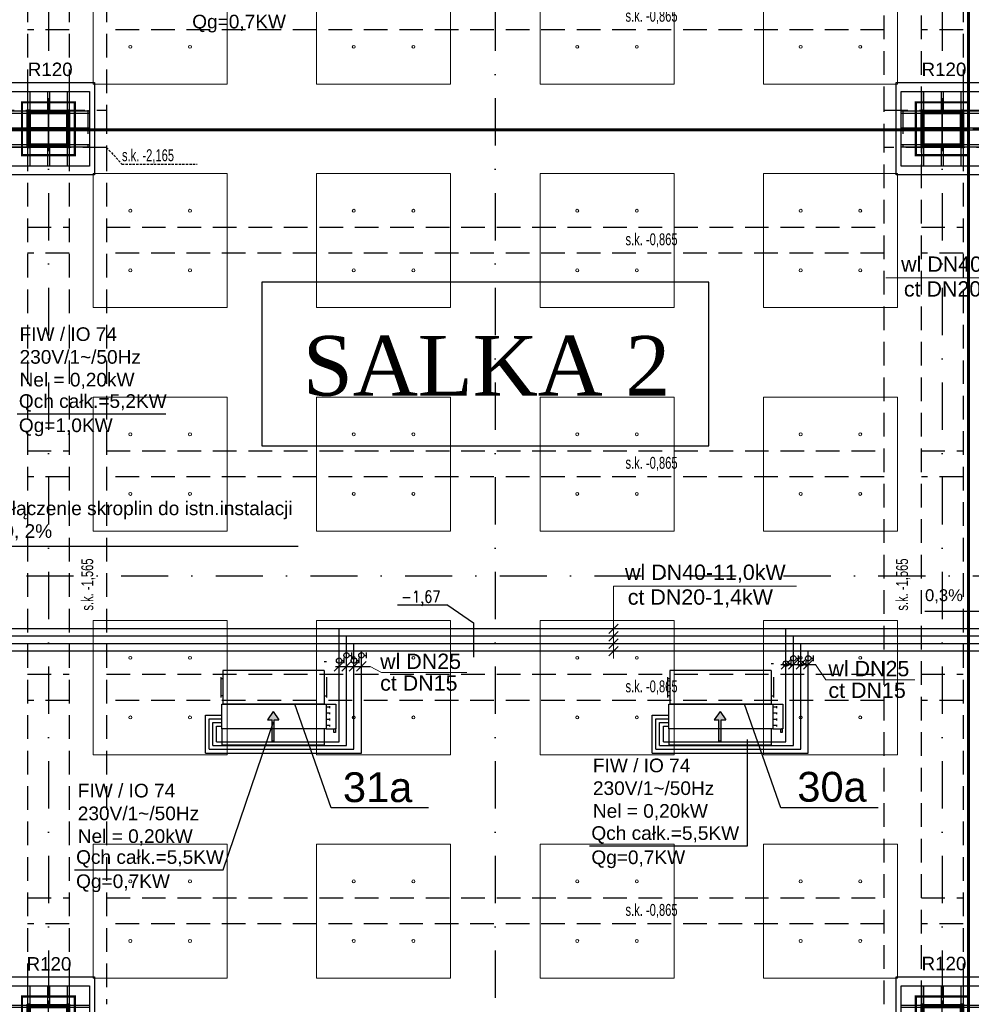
# Model space of a CAD drawing. Header units: centimetres. Extents: x -10729 to 23827, y -4437 to 19798.
# Tile 38 of 95: x 8621 to 9899, y 8625 to 9946. Entities that reach past the tile are written whole.
import ezdxf

# ---------------------------------------------------------------- set-up
doc = ezdxf.new("R2010")
doc.units = ezdxf.units.CM
for name, pattern in [('Kondygnacja  -0_5$0$HIDDEN', [9.525, 6.35, -3.175]), ('Kondygnacja  -0_5$0$HIDDEN2', [4.7625, 3.175, -1.5875]), ('Osie rzutów$0$DASHDOT2', [12.7, 6.35, -3.175, 0, -3.175])]:
    doc.linetypes.add(name, pattern=pattern)
for name, color, linetype in [('bgde_dodatki powykonawcze', 7, 'Continuous'), ('bgde_schem_opis', 2, 'Continuous'), ('IS_zmiany 2024', 3, 'Continuous'), ('KJP_KK_OPISY MOCY klimakonwektorów', 7, 'Continuous'), ('Kondygnacja  -0_5$0$ARCH_GK', 8, 'Continuous'), ('Kondygnacja  -0_5$0$ARCH_INFO_ODPORNOŚĆ OGNIOWA', 8, 'Continuous'), ('Kondygnacja  -0_5$0$ARCH_KONSTR_POWYŻEJ RZUTU', 8, 'Kondygnacja  -0_5$0$HIDDEN'), ('Kondygnacja  -0_5$0$ARCH_KONSTR_POWYŻEJ RZUTU_IST', 8, 'Kondygnacja  -0_5$0$HIDDEN2'), ('Kondygnacja  -0_5$0$ARCH_KONSTRUKCJA_NIEWIDOCZNA', 8, 'Continuous'), ('Kondygnacja  -0_5$0$ARCH_OKŁADZINA', 8, 'Continuous'), ('Kondygnacja  -0_5$0$ARCH_SŁUPY', 8, 'Continuous'), ('Osie rzutów$0$ARCH_INFO_OSIE_IST', 8, 'Osie rzutów$0$DASHDOT2'), ('Osie rzutów$0$ARCH_INFO_OSIE_OPISY_IST', 8, 'Continuous')]:
    doc.layers.add(name, color=color, linetype=linetype)
for name, color, linetype, lineweight in [('bgde_opis ct 1', 7, 'Continuous', 20), ('bgde_rzędne wl ct', 7, 'Continuous', 25), ('bgde_urządzenia', 250, 'Continuous', 30), ('KJP_CT_kk_powrót', 250, '04_CT_KOMF_POW', 25), ('KJP_CT_kk_zasil', 250, '04_CT_KOMF_ZAS', 25), ('KJP_WL_kk zasil', 250, '04_WL_KOMF_ZAS', 25), ('KJP_WL_kk_powr', 250, '04_WL_KOMF_POW', 25), ('SU Lampy kwadratowe  -05$0$ARCH_SUFITY_PODWIESZANE', 8, 'Continuous', 9)]:
    doc.layers.add(name, color=color, linetype=linetype, lineweight=lineweight)
doc.styles.add('Arial', font='arial.ttf')
doc.styles.add('Kondygnacja  -0_5$0$Arial', font='arial.ttf')
doc.styles.add('Kondygnacja  -0_5$0$BIKTS', font='bikromsw.shx', dxfattribs={"width": 0.8})
doc.styles.add('st rom', font='Romans.shx', dxfattribs={"width": 0.8})
doc.linetypes.add('04_CT_KOMF_POW', pattern='A,100,-15,["CTKp",Standard,S=10,R=0,X=-10,Y=-5],-35', length=150)
doc.linetypes.add('04_CT_KOMF_ZAS', pattern='A,100,-15,["CTKz",Standard,S=10,R=0,X=-10,Y=-5],-35', length=150)
doc.linetypes.add('04_WL_KOMF_POW', pattern='A,100,-15,["WLKp",Standard,S=10,R=0,X=-10,Y=-5],-35', length=150)
doc.linetypes.add('04_WL_KOMF_ZAS', pattern='A,100,-15,["WLKz",Standard,S=10,R=0,X=-10,Y=-5],-35', length=150)
pattern_1 = [(45, (-1133.3117, -3177.9858), (-0.6735192, 0.6735192), [])]

# ---------------------------------------------------------------- blocks, each defined once
blk = doc.blocks.new('Osie rzutów')
at = {"layer": 'Osie rzutów$0$ARCH_INFO_OSIE_IST', "ltscale": 10}
for p, q in [((8660, 12510), (8660, 4623.26)), ((9260, 12510), (9260, 4623.26)), ((9860, 12510), (9860, 4623.26)), ((8660, 9770), (8660, 9830)), ((9860, 9770), (9860, 9830)), ((4436.04, 9800), (15156.54, 9800)), ((8690, 9800), (8630, 9800)), ((9890, 9800), (9830, 9800)), ((4436.04, 9200), (15156.54, 9200)), ((8660, 8570), (8660, 8630)), ((9860, 8570), (9860, 8630))]:
    blk.add_line(p, q, dxfattribs=at)
blk = doc.blocks.new('SU Lampy kwadratowe  -05$0$moduł sufitu')
at = {"layer": 'SU Lampy kwadratowe  -05$0$ARCH_SUFITY_PODWIESZANE'}
for points in [[(60, -60), (240, -60), (240, -240), (60, -240)], [(360, -60), (540, -60), (540, -240), (360, -240)], [(60, -360), (240, -360), (240, -540), (60, -540)], [(360, -360), (540, -360), (540, -540), (360, -540)]]:
    blk.add_lwpolyline(points, close=True, dxfattribs=at)
for centre in [(110, -110), (190, -110), (410, -110), (490, -110), (110, -190), (190, -190), (410, -190), (490, -190), (110, -410), (190, -410), (410, -410), (490, -410), (110, -490), (190, -490), (410, -490), (490, -490)]:
    blk.add_circle(centre, 2, dxfattribs=at)
blk = doc.blocks.new('SU Lampy kwadratowe  -05')
at = {"layer": 'SU Lampy kwadratowe  -05$0$ARCH_SUFITY_PODWIESZANE'}
for p in [(8660, 10400), (9260, 10400), (8660, 9800), (9260, 9800), (8660, 9200), (9260, 9200)]:
    blk.add_blockref('SU Lampy kwadratowe  -05$0$moduł sufitu', p, dxfattribs=at)
blk = doc.blocks.new('Kondygnacja  -0_5$0$słup_kwadrat')
at = {"layer": 'Kondygnacja  -0_5$0$ARCH_SŁUPY', "lineweight": 40}
h = blk.add_hatch(dxfattribs=at)
h.set_pattern_fill('ANSI31', color=256, scale=0.3, style=0)
h.set_pattern_definition(pattern_1)
h.paths.add_polyline_path([(36, 34), (39, 34), (39, 84), (36, 84)])
h = blk.add_hatch(dxfattribs=at)
h.set_pattern_fill('ANSI31', color=256, scale=0.3, style=0)
h.set_pattern_definition(pattern_1)
h.paths.add_polyline_path([(89, 80), (89, 83), (39, 83), (39, 80)])
h = blk.add_hatch(dxfattribs=at)
h.set_pattern_fill('ANSI31', color=256, scale=0.3, style=0)
h.set_pattern_definition(pattern_1)
h.paths.add_polyline_path([(89, 34), (92, 34), (92, 84), (89, 84)])
h = blk.add_hatch(dxfattribs=at)
h.set_pattern_fill('ANSI31', color=256, scale=0.3, style=0)
h.set_pattern_definition(pattern_1)
h.paths.add_polyline_path([(89, 57.5), (89, 60.5), (39, 60.5), (39, 57.5)])
h = blk.add_hatch(dxfattribs=at)
h.set_pattern_fill('ANSI31', color=256, scale=0.3, style=0)
h.set_pattern_definition(pattern_1)
h.paths.add_polyline_path([(89, 35), (89, 38), (39, 38), (39, 35)])
at = {"layer": 'Kondygnacja  -0_5$0$ARCH_KONSTRUKCJA_NIEWIDOCZNA'}
blk.add_lwpolyline([(119, 109), (119, 9), (9, 9), (9, 109)], close=True, dxfattribs=at)
for points in [[(36, 109), (36, 84)], [(39, 109), (39, 84)], [(62.5, 109), (62.5, 83)], [(65.5, 109), (65.5, 83)], [(89, 109), (89, 84)], [(92, 109), (92, 84)], [(9, 83), (36, 83)], [(9, 80), (36, 80)], [(92, 83), (119, 83)], [(92, 80), (119, 80)], [(9, 60.5), (36, 60.5)], [(9, 57.5), (36, 57.5)], [(92, 60.5), (119, 60.5)], [(92, 57.5), (119, 57.5)], [(9, 38), (36, 38)], [(9, 35), (36, 35)], [(36, 34), (36, 9)], [(39, 34), (39, 9)], [(62.5, 35), (62.5, 9)], [(65.5, 35), (65.5, 9)], [(89, 34), (89, 9)], [(92, 38), (119, 38)], [(92, 35), (119, 35)], [(92, 34), (92, 9)]]:
    blk.add_lwpolyline(points, dxfattribs=at)
at = {"layer": 'Kondygnacja  -0_5$0$ARCH_OKŁADZINA'}
blk.add_lwpolyline([(2, 121), (126, 121), (126, -3), (2, -3)], close=True, dxfattribs=at)
at = {"layer": 'Kondygnacja  -0_5$0$ARCH_SŁUPY', "lineweight": 40}
for p, q in [((39, 60.5), (89, 60.5)), ((89, 57.5), (39, 57.5))]:
    blk.add_line(p, q, dxfattribs=at)
at = {"layer": 'Kondygnacja  -0_5$0$ARCH_SŁUPY', "lineweight": 50, "const_width": 3}
blk.add_lwpolyline([(28.5, 94.5), (99.5, 94.5), (99.5, 23.5), (28.5, 23.5)], close=True, dxfattribs=at)
at = {"layer": 'Kondygnacja  -0_5$0$ARCH_SŁUPY', "lineweight": 40}
for points in [[(36, 84), (39, 84), (39, 34), (36, 34)], [(89, 84), (92, 84), (92, 34), (89, 34)]]:
    blk.add_lwpolyline(points, close=True, dxfattribs=at)
for points in [[(89, 83), (39, 83)], [(39, 80), (89, 80)], [(89, 38), (39, 38)], [(39, 35), (89, 35)]]:
    blk.add_lwpolyline(points, dxfattribs=at)
blk = doc.blocks.new('Kondygnacja  -0_5$0$konstrukcja istniejąca -0.5')
at = {"layer": 'Kondygnacja  -0_5$0$ARCH_KONSTR_POWYŻEJ RZUTU_IST', "ltscale": 10}
for p, q in [((8632, 10975), (8632, 9825)), ((8632, 9775), (8632, 8625))]:
    blk.add_line(p, q, dxfattribs=at)
for points in [[(8688, 10975), (8688, 9825)], [(8738, 10975), (8738, 9825)], [(9782, 9825), (9782, 10975)], [(9832, 9825), (9832, 10975)], [(9888, 10975), (9888, 9825)], [(8688, 9932.9), (8632, 9932.9)], [(9782, 9932.9), (8738, 9932.9)], [(9888, 9932.9), (9832, 9932.9)], [(8738, 9775), (8582, 9775), (8582, 9825), (8738, 9825), (8738, 9775)], [(9938, 9775), (9782, 9775), (9782, 9825), (9938, 9825), (9938, 9775)], [(8688, 9775), (8688, 8625)], [(8738, 9775), (8738, 8625)], [(9782, 8625), (9782, 9775)], [(9832, 8625), (9832, 9775)], [(9888, 9775), (9888, 8625)], [(8632, 9367.9), (8688, 9367.9)], [(8738, 9367.9), (9782, 9367.9)], [(9832, 9367.9), (9888, 9367.9)], [(8688, 9332.9), (8632, 9332.9)], [(9782, 9332.9), (8738, 9332.9)], [(9888, 9332.9), (9832, 9332.9)], [(8632, 9067.9), (8688, 9067.9)], [(8738, 9067.9), (9782, 9067.9)], [(9832, 9067.9), (9888, 9067.9)], [(8688, 9032.9), (8632, 9032.9)], [(9782, 9032.9), (8738, 9032.9)], [(9888, 9032.9), (9832, 9032.9)]]:
    blk.add_lwpolyline(points, dxfattribs=at)
at = {"layer": 'Kondygnacja  -0_5$0$ARCH_KONSTR_POWYŻEJ RZUTU_IST', "ltscale": 10, "elevation": 0}
for points in [[(8713, 9825), (8713, 9775)], [(9807, 9825), (9807, 9775)], [(8632, 9667.9), (8688, 9667.9)], [(8738, 9667.9), (9782, 9667.9)], [(9832, 9667.9), (9888, 9667.9)], [(8688, 9632.9), (8632, 9632.9)], [(9782, 9632.9), (8738, 9632.9)], [(9888, 9632.9), (9832, 9632.9)], [(8632, 8767.9), (8688, 8767.9)], [(8738, 8767.9), (9782, 8767.9)], [(9832, 8767.9), (9888, 8767.9)], [(8688, 8732.9), (8632, 8732.9)], [(9782, 8732.9), (8738, 8732.9)], [(9888, 8732.9), (9832, 8732.9)]]:
    blk.add_lwpolyline(points, dxfattribs=at)
at = {"layer": 'Kondygnacja  -0_5$0$ARCH_KONSTR_POWYŻEJ RZUTU_IST'}
blk.add_lwpolyline([(8738, 9775), (8758.7, 9752.5), (8859.8, 9752.5)], dxfattribs=at)
at = {"layer": 'Kondygnacja  -0_5$0$ARCH_KONSTR_POWYŻEJ RZUTU_IST', "style": 'Kondygnacja  -0_5$0$BIKTS', "width": 0.7}
for s, p in [('s.k. -0,865', (9434.8, 9943.7)), ('s.k. -2,165', (8758.7, 9756.5)), ('s.k. -0,865', (9434.8, 9643.7)), ('s.k. -0,865', (9434.8, 9343.7)), ('s.k. -0,865', (9434.8, 9043.7)), ('s.k. -0,865', (9434.8, 8743.7))]:
    blk.add_text(s, height=16, dxfattribs=at).set_placement(p)
for p in [(8720.1, 9153.4), (9814.1, 9153.4)]:
    blk.add_text('s.k. -1,565', height=16, rotation=90, dxfattribs=at).set_placement(p)

msp = doc.modelspace()

# ---------------------------------------------------------------- hatches: boundary and pattern name
at = {"layer": 'bgde_urządzenia'}
h = msp.add_hatch(color=256, dxfattribs=at)
h.paths.add_polyline_path([(8963.219, 8994.916), (8960.219, 8994.916), (8960.219, 9006.582), (8954.029, 9006.582), (8961.719, 9018.009), (8969.409, 9006.582), (8963.219, 9006.582)])
h.paths.add_polyline_path([(8963.219, 8978.248), (8960.219, 8978.248), (8960.219, 8994.916), (8963.219, 8994.916)])
h = msp.add_hatch(color=256, dxfattribs=at)
h.paths.add_polyline_path([(9563.219, 8994.916), (9560.219, 8994.916), (9560.219, 9006.582), (9554.029, 9006.582), (9561.719, 9018.009), (9569.409, 9006.582), (9563.219, 9006.582)])
h.paths.add_polyline_path([(9563.219, 8978.248), (9560.219, 8978.248), (9560.219, 8994.916), (9563.219, 8994.916)])

# ---------------------------------------------------------------- linework, layer by layer
at = {"layer": 'bgde_dodatki powykonawcze'}
for p, q in [((9063.797, 9093.315), (9067.228, 9093.315)), ((9067.228, 9089.656), (9067.228, 9096.974)), ((9083.796, 9093.338), (9087.228, 9093.338)), ((9087.228, 9089.679), (9087.228, 9096.997)), ((9667.228, 9085.66), (9667.228, 9092.978)), ((9687.228, 9085.683), (9687.228, 9093.001)), ((9053.804, 9086.325), (9057.236, 9086.325)), ((9057.236, 9082.666), (9057.236, 9089.984)), ((9073.804, 9086.347), (9077.236, 9086.347)), ((9077.236, 9082.688), (9077.236, 9090.006)), ((9653.804, 9082.329), (9657.236, 9082.329)), ((9657.236, 9078.67), (9657.236, 9085.988)), ((9663.797, 9089.319), (9667.228, 9089.319)), ((9673.804, 9082.352), (9677.236, 9082.352)), ((9677.236, 9078.693), (9677.236, 9086.011)), ((9683.796, 9089.342), (9687.228, 9089.342))]:
    msp.add_line(p, q, dxfattribs=at)
for centre in [(9060.197, 9093.315), (9080.196, 9093.338), (9660.197, 9089.319), (9680.196, 9089.342), (9050.204, 9086.325), (9070.204, 9086.347), (9650.204, 9082.329), (9670.204, 9082.352)]:
    msp.add_circle(centre, 3.6, dxfattribs=at)
at = {"layer": 'bgde_opis ct 1'}
for p, q in [((10125.646, 9599.821), (9784.13, 9599.821)), ((9664.454, 9186.297), (9418.635, 9186.297)), ((9418.635, 9088.917), (9418.635, 9186.297)), ((9425.079, 9135.36), (9412.191, 9122.473)), ((9425.079, 9125.36), (9412.191, 9112.473)), ((9425.079, 9115.36), (9412.191, 9102.473)), ((9425.079, 9105.36), (9412.191, 9092.473)), ((9056.64, 9084.949), (9043.753, 9072.061)), ((9066.64, 9084.949), (9053.753, 9072.061)), ((9076.64, 9084.949), (9063.753, 9072.061)), ((9086.64, 9084.949), (9073.753, 9072.061)), ((9091.956, 9078.505), (9107.142, 9070.223)), ((9656.64, 9087.654), (9643.753, 9074.766)), ((9666.64, 9087.654), (9653.753, 9074.766)), ((9676.64, 9087.654), (9663.753, 9074.766)), ((9686.64, 9087.654), (9673.753, 9074.766)), ((9690.014, 9081.21), (9703.68, 9060.447)), ((9107.151, 9070.223), (9221.571, 9070.223)), ((9703.68, 9060.447), (9823.473, 9060.447))]:
    msp.add_line(p, q, dxfattribs=at)
at = {"layer": 'bgde_rzędne wl ct'}
for p, q in [((9196.056, 9160.658), (9128.756, 9160.658)), ((9196.056, 9160.658), (9230.658, 9136.876)), ((9960.638, 9152.238), (9836.648, 9152.238)), ((9230.658, 9136.876), (9230.658, 9090.988)), ((9045.418, 9078.505), (9091.956, 9078.505)), ((9643.476, 9081.21), (9690.014, 9081.21))]:
    msp.add_line(p, q, dxfattribs=at)
at = {"layer": 'bgde_schem_opis'}
for p, q in [((9039.537, 8888.509, 30.736), (8990.891, 9027.916, 353.218)), ((9643.197, 8888.509, 30.736), (9594.551, 9027.916, 353.218)), ((9170.471, 8888.509, 30.736), (9039.537, 8888.509, 30.736)), ((9774.132, 8888.509, 30.736), (9643.197, 8888.509, 30.736))]:
    msp.add_line(p, q, dxfattribs=at)
at = {"layer": 'bgde_urządzenia'}
for p, q in [((9030.319, 9085.083), (9033.319, 9085.083)), ((9630.319, 9082.429), (9633.319, 9082.429)), ((8894.319, 9072.916), (8894.319, 9027.916)), ((9030.319, 9072.916), (8894.319, 9072.916)), ((9030.319, 9072.916), (9030.319, 9027.916)), ((9494.319, 9072.916), (9494.319, 9027.916)), ((9630.319, 9072.916), (9494.319, 9072.916)), ((9630.319, 9072.916), (9630.319, 9027.916)), ((8891.319, 9064.166), (8891.319, 9036.666)), ((8894.319, 9061.666), (8891.319, 9061.666)), ((9033.319, 9064.166), (9033.319, 9036.666)), ((9491.319, 9064.166), (9491.319, 9036.666)), ((9494.319, 9061.666), (9491.319, 9061.666)), ((9633.319, 9064.166), (9633.319, 9036.666)), ((8894.319, 9039.166), (8891.319, 9039.166)), ((9030.319, 9039.166), (9033.319, 9039.166)), ((9494.319, 9039.166), (9491.319, 9039.166)), ((9630.319, 9039.166), (9633.319, 9039.166)), ((8892.819, 8994.916), (8892.819, 9027.916)), ((8892.819, 9027.916), (9032.819, 9027.916)), ((9030.319, 9027.916), (8894.319, 9027.916)), ((9032.819, 9027.916), (9032.819, 8994.916)), ((9032.819, 9027.916), (9045.819, 9027.916)), ((9045.819, 9027.916), (9045.819, 8994.916)), ((9492.819, 8994.916), (9492.819, 9027.916)), ((9492.819, 9027.916), (9632.819, 9027.916)), ((9630.319, 9027.916), (9494.319, 9027.916)), ((9632.819, 9027.916), (9632.819, 8994.916)), ((9632.819, 9027.916), (9645.819, 9027.916)), ((9645.819, 9027.916), (9645.819, 8994.916)), ((8961.719, 9018.009), (8954.029, 9006.582)), ((8961.719, 9018.009), (8969.409, 9006.582)), ((9038.019, 9023.791), (9032.819, 9023.791)), ((9038.019, 9015.541), (9032.819, 9015.541)), ((9038.019, 9022.541), (9038.019, 9025.041)), ((9038.019, 9014.291), (9038.019, 9016.791)), ((9561.719, 9018.009), (9554.029, 9006.582)), ((9561.719, 9018.009), (9569.409, 9006.582)), ((9638.019, 9023.791), (9632.819, 9023.791)), ((9638.019, 9015.541), (9632.819, 9015.541)), ((9638.019, 9022.541), (9638.019, 9025.041)), ((9638.019, 9014.291), (9638.019, 9016.791)), ((8954.029, 9006.582), (8960.219, 9006.582)), ((8960.219, 8978.248), (8960.219, 9006.582)), ((8963.219, 8978.248), (8963.219, 9006.582)), ((8963.219, 9006.582), (8969.409, 9006.582)), ((9038.019, 9007.291), (9032.819, 9007.291)), ((9038.019, 8999.041), (9032.819, 8999.041)), ((9038.019, 9006.041), (9038.019, 9008.541)), ((9038.019, 8997.791), (9038.019, 9000.291)), ((9554.029, 9006.582), (9560.219, 9006.582)), ((9560.219, 8978.248), (9560.219, 9006.582)), ((9563.219, 8978.248), (9563.219, 9006.582)), ((9563.219, 9006.582), (9569.409, 9006.582)), ((9638.019, 9007.291), (9632.819, 9007.291)), ((9638.019, 8999.041), (9632.819, 8999.041)), ((9638.019, 9006.041), (9638.019, 9008.541)), ((9638.019, 8997.791), (9638.019, 9000.291)), ((9030.619, 8994.916), (8892.819, 8994.916)), ((8892.819, 8994.916), (8892.819, 8973.416)), ((9030.619, 8973.416), (9030.619, 8994.916)), ((9032.819, 8994.916), (9030.619, 8994.916)), ((9032.819, 8994.916), (9045.819, 8994.916)), ((9043.319, 8989.916), (9043.319, 8994.916)), ((9045.319, 8989.916), (9043.319, 8989.916)), ((9045.819, 8994.916), (9044.319, 8994.916)), ((9045.319, 8994.916), (9045.319, 8989.916)), ((9630.619, 8994.916), (9492.819, 8994.916)), ((9492.819, 8994.916), (9492.819, 8973.416)), ((9630.619, 8973.416), (9630.619, 8994.916)), ((9632.819, 8994.916), (9630.619, 8994.916)), ((9632.819, 8994.916), (9645.819, 8994.916)), ((9643.319, 8989.916), (9643.319, 8994.916)), ((9645.319, 8989.916), (9643.319, 8989.916)), ((9645.819, 8994.916), (9644.319, 8994.916)), ((9645.319, 8994.916), (9645.319, 8989.916)), ((8892.819, 8973.416), (9030.619, 8973.416)), ((8963.219, 8978.248), (8960.219, 8978.248)), ((9492.819, 8973.416), (9630.619, 8973.416)), ((9563.219, 8978.248), (9560.219, 8978.248))]:
    msp.add_line(p, q, dxfattribs=at)
at = {"layer": 'IS_zmiany 2024', "color": 40, "lineweight": 60}
for points in [[(7398, 11000), (9895.5, 11000), (9895.5, 9798.5), (7398, 9798.5)], [(7398, 9798.5), (9895.5, 9798.5), (9895.5, 8564.5), (7398, 8564.5)]]:
    msp.add_lwpolyline(points, close=True, dxfattribs=at)
at = {"layer": 'IS_zmiany 2024', "color": 2}
msp.add_lwpolyline([(8946.505, 9374.325), (9546.505, 9374.325), (9546.505, 9594.325), (8946.505, 9594.325)], close=True, dxfattribs=at)
at = {"layer": 'KJP_CT_kk_powrót'}
for p, q in [((10110.646, 9108.917), (8470.196, 9108.917)), ((9070.196, 8967.224), (9070.196, 9108.917)), ((9670.196, 8967.224), (9670.196, 9108.917)), ((8875.639, 9008.193), (8892.819, 9008.193)), ((8875.639, 8967.224), (8875.639, 9008.193)), ((9475.639, 9008.193), (9492.819, 9008.193)), ((9475.639, 8967.224), (9475.639, 9008.193)), ((8875.639, 8967.224), (9070.196, 8967.224)), ((9475.639, 8967.224), (9670.196, 8967.224))]:
    msp.add_line(p, q, dxfattribs=at)
at = {"layer": 'KJP_CT_kk_zasil'}
for p, q in [((10125.646, 9098.917), (8480.196, 9098.917)), ((9080.196, 8962.224), (9080.196, 9098.917)), ((9680.196, 8962.224), (9680.196, 9098.917)), ((8870.639, 9013.193), (8892.819, 9013.193)), ((8870.639, 8962.224), (8870.639, 9013.193)), ((9470.639, 9013.193), (9492.819, 9013.193)), ((9470.639, 8962.224), (9470.639, 9013.193)), ((8870.639, 8962.224), (9080.196, 8962.224)), ((9470.639, 8962.224), (9680.196, 8962.224))]:
    msp.add_line(p, q, dxfattribs=at)
at = {"layer": 'KJP_KK_OPISY MOCY klimakonwektorów'}
for p, q in [((8617.891, 9417.485), (8817.778, 9417.485)), ((8894.651, 8805.557), (8962.051, 9004.258)), ((9598.551, 8837.69), (9598.551, 8980.396)), ((9386.574, 8837.69), (9598.551, 8837.69)), ((8694.763, 8805.557), (8894.651, 8805.557))]:
    msp.add_line(p, q, dxfattribs=at)
at = {"layer": 'KJP_KK_OPISY MOCY klimakonwektorów', "color": 1}
msp.add_line((8555.287, 9239.852), (8995.223, 9239.852), dxfattribs=at)
at = {"layer": 'KJP_WL_kk zasil'}
for p, q in [((10095.646, 9118.917), (8460.196, 9118.917)), ((9060.196, 8972.224), (9060.196, 9118.917)), ((9660.196, 8972.224), (9660.196, 9118.917)), ((8880.639, 9003.193), (8892.819, 9003.193)), ((8880.639, 8972.224), (8880.639, 9003.193)), ((9480.639, 9003.193), (9492.819, 9003.193)), ((9480.639, 8972.224), (9480.639, 9003.193)), ((8880.639, 8972.224), (9060.196, 8972.224)), ((9480.639, 8972.224), (9660.196, 8972.224))]:
    msp.add_line(p, q, dxfattribs=at)
at = {"layer": 'KJP_WL_kk_powr'}
for p, q in [((10080.646, 9128.917), (8450.196, 9128.917)), ((9050.196, 8977.224), (9050.196, 9128.917)), ((9650.196, 8977.224), (9650.196, 9128.917)), ((8885.639, 8998.193), (8892.819, 8998.193)), ((8885.639, 8977.224), (8885.639, 8998.193)), ((9485.639, 8998.193), (9492.819, 8998.193)), ((9485.639, 8977.224), (9485.639, 8998.193)), ((8885.639, 8977.224), (9050.196, 8977.224)), ((9485.639, 8977.224), (9650.196, 8977.224))]:
    msp.add_line(p, q, dxfattribs=at)
at = {"layer": 'Kondygnacja  -0_5$0$ARCH_GK', "linetype": 'Continuous', "lineweight": -3}
for p, q in [((8624.5, 9795), (8624.5, 9805)), ((8695.5, 9805), (8695.5, 9795)), ((9824.5, 9795), (9824.5, 9805))]:
    msp.add_line(p, q, dxfattribs=at)

# ---------------------------------------------------------------- block references
at = {"layer": 'Kondygnacja  -0_5$0$ARCH_KONSTR_POWYŻEJ RZUTU'}
msp.add_blockref('Kondygnacja  -0_5$0$konstrukcja istniejąca -0.5', (0, 0), dxfattribs=at)
at = {"layer": 'Kondygnacja  -0_5$0$ARCH_SŁUPY'}
for p in [(8596, 9741), (9796, 9741), (8596, 8541), (9796, 8541)]:
    msp.add_blockref('Kondygnacja  -0_5$0$słup_kwadrat', p, dxfattribs=at)
at = {"layer": 'Osie rzutów$0$ARCH_INFO_OSIE_OPISY_IST'}
msp.add_blockref('Osie rzutów', (0, 0), dxfattribs=at)
at = {"layer": 'SU Lampy kwadratowe  -05$0$ARCH_SUFITY_PODWIESZANE'}
msp.add_blockref('SU Lampy kwadratowe  -05', (0, 0), dxfattribs=at)

# ---------------------------------------------------------------- texts
at = {"layer": 'bgde_opis ct 1', "color": 2, "style": 'Arial'}
for s, p in [('wl DN40-16,5kW', (9804.865, 9608.07, -23980.159)), ('ct DN20-2,1kW', (9808.583, 9574.826, -23980.159)), ('wl DN40-11,0kW', (9434.129, 9194.546, -23680.159)), ('ct DN20-1,4kW', (9437.847, 9161.303, -23680.159))]:
    msp.add_text(s, height=20.58297, dxfattribs=at).set_placement(p)
for s, p in [('wl DN25', (9105.348, 9075.044, -28.882)), ('wl DN25', (9707.25, 9065.267, -18.882)), ('ct DN15', (9105.348, 9045.932, -28.882)), ('ct DN15', (9707.25, 9036.155, -18.882))]:
    msp.add_text(s, height=20.583, rotation=360, dxfattribs=at).set_placement(p)
at = {"layer": 'bgde_rzędne wl ct', "char_height": 16, "attachment_point": 1}
for s, insert, width, style in [('-1,67', (9133.754, 9180.077, 96.497), 55.86916, 'st rom'), ('0,3%', (9836.925, 9182.049, 6365.1), 531.5734, 'Arial')]:
    msp.add_mtext(s, dxfattribs=dict(at, insert=insert, width=width, style=style))
at = {"layer": 'bgde_schem_opis', "char_height": 40, "width": 72.77772, "attachment_point": 1, "style": 'Arial'}
for s, insert in [('31a', (9055.382, 8936.396, 66.718)), ('30a', (9665.467, 8936.941, 66.718))]:
    msp.add_mtext(s, dxfattribs=dict(at, insert=insert))
at = {"layer": 'IS_zmiany 2024', "color": 2, "insert": (9001.534, 9522.006, 1536), "char_height": 80, "width": 2316.76612, "attachment_point": 1}
msp.add_mtext('\\fTimes New Roman|b0|i0|c238|p18;\\A1;SALKA 2\\P', dxfattribs=at)
at = {"layer": 'KJP_KK_OPISY MOCY klimakonwektorów', "char_height": 18.326, "width": 421.7149, "attachment_point": 1, "style": 'Arial'}
for s, insert in [('Qg=0,7KW', (8853.01, 9953.039, 1096.123)), ('FIW / IO 74\\P230V/1~/50Hz\\PNel = 0,20kW', (8621.205, 9533.584, 2308.732)), ('Qch całk.=5,2KW', (8620.278, 9443.767, 2308.732)), ('Qg=1,0KW', (8620.278, 9411.288, 2308.732)), ('FIW / IO 74\\P230V/1~/50Hz\\PNel = 0,20kW', (9391.016, 8954.795, 2308.732)), ('FIW / IO 74\\P230V/1~/50Hz\\PNel = 0,20kW', (8699.385, 8920.962, 2308.732)), ('Qch całk.=5,5KW', (9388.962, 8863.973, 1120.623)), ('Qch całk.=5,5KW', (8697.151, 8831.839, 1110.623)), ('Qg=0,7KW', (9388.962, 8831.494, 1120.623)), ('Qg=0,7KW', (8697.151, 8799.36, 1110.623))]:
    msp.add_mtext(s, dxfattribs=dict(at, insert=insert))
at = {"layer": 'KJP_KK_OPISY MOCY klimakonwektorów', "color": 1, "insert": (8565.329, 9299.826, 2308.732), "char_height": 18.326, "width": 421.7149, "attachment_point": 1, "style": 'Arial'}
msp.add_mtext('Podłączenie skroplin do istn.instalacji\\P%%c20, 2%', dxfattribs=at)
at = {"layer": 'Kondygnacja  -0_5$0$ARCH_INFO_ODPORNOŚĆ OGNIOWA', "char_height": 18, "width": 53.33252, "attachment_point": 5, "style": 'Kondygnacja  -0_5$0$Arial'}
for insert in [(8662.378, 9894.687), (9862.378, 9894.687), (8660.71, 8694.184), (9862.378, 8694.687)]:
    msp.add_mtext('\\PR120', dxfattribs=dict(at, insert=insert))

doc.saveas('drawing.dxf')
